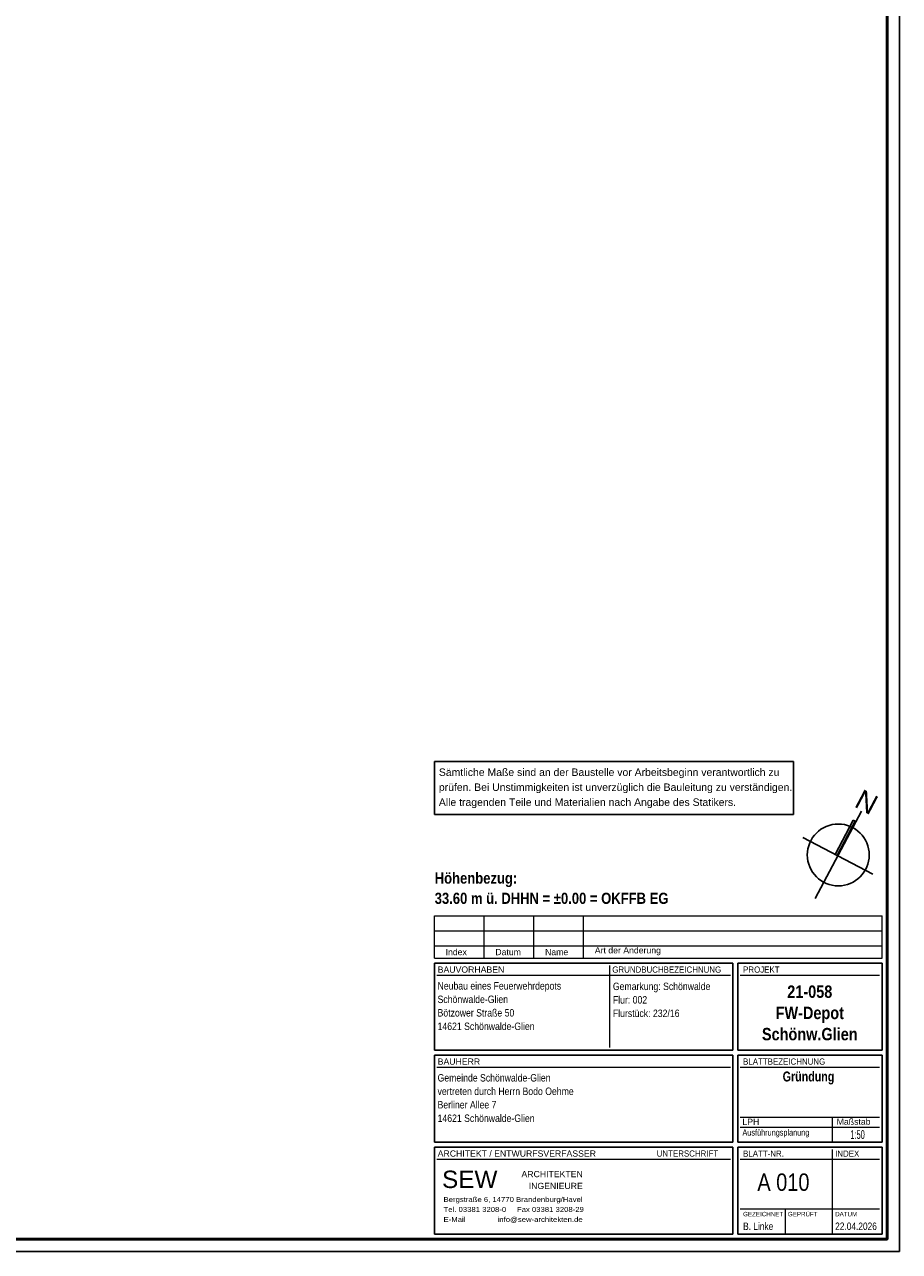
# Model space of a CAD drawing. Header units: metres. Extents: x 1333.9 to 1416.6, y -82.7 to -2.5.
# Tile 159 of 160: x 1394.9 to 1412.5, y -40 to -15.3. Entities that reach past the tile are written whole.
import ezdxf

# ---------------------------------------------------------------- set-up
doc = ezdxf.new("R2010")
doc.units = ezdxf.units.M
doc.linetypes.add('AUSGEZOGEN', pattern=[0])
for name, color, linetype, lineweight in [('XR$1$Beschriften', 4, 'AUSGEZOGEN', 13), ('XR$1$Dachhaut', 4, 'AUSGEZOGEN', 13), ('XR$1$Legende', 4, 'AUSGEZOGEN', 13), ('XR$1$Muster', 4, 'AUSGEZOGEN', 13), ('XR$1$Text 1_100', 3, 'AUSGEZOGEN', 18), ('XR$1$Wand', 1, 'AUSGEZOGEN', 50)]:
    doc.layers.add(name, color=color, linetype=linetype, lineweight=lineweight)
doc.styles.add('ARIAL', font='arial.ttf')

# ---------------------------------------------------------------- blocks, each defined once
blk = doc.blocks.new('COMPLEXOBJECT_0')
at = {"layer": 'XR$1$Muster', "linetype": 'AUSGEZOGEN', "lineweight": 25, "transparency": 33554687}
blk.add_hatch(color=250, dxfattribs=at).paths.add_polyline_path([(1411.196, -32.049), (1411.56, -31.359), (1411.524, -31.34), (1411.16, -32.029)])
at = {"layer": 'XR$1$Dachhaut', "color": 250, "linetype": 'AUSGEZOGEN', "lineweight": 25, "transparency": 33554687}
for p, q in [((1411.56, -31.359), (1411.524, -31.34)), ((1411.196, -32.049), (1411.16, -32.029))]:
    blk.add_line(p, q, dxfattribs=at)
at = {"layer": 'XR$1$Text 1_100', "color": 5, "linetype": 'AUSGEZOGEN', "lineweight": 25, "transparency": 33554687}
for p, q in [((1411.686, -31.159), (1410.757, -32.918)), ((1411.16, -32.029), (1411.524, -31.34)), ((1411.56, -31.359), (1411.196, -32.049)), ((1411.913, -32.427), (1410.51, -31.686))]:
    blk.add_line(p, q, dxfattribs=at)
blk.add_circle((1411.221, -32.039), 0.622, dxfattribs=at)
at = {"layer": 'XR$1$Beschriften', "color": 52, "linetype": 'AUSGEZOGEN', "lineweight": 13, "transparency": 33554687, "insert": (1411.521, -31.058), "char_height": 0.4, "width": 0.60543, "attachment_point": 7, "rotation": 332.1639, "style": 'ARIAL'}
blk.add_mtext('\\W0.99;N', dxfattribs=at)

msp = doc.modelspace()

# ---------------------------------------------------------------- linework, layer by layer
at = {"layer": 'XR$1$Legende', "color": 7, "linetype": 'AUSGEZOGEN', "lineweight": 25, "transparency": 33554687}
for p, q in [((1403.1013, -30.1571), (1410.3202, -30.1571)), ((1403.1013, -31.2231), (1403.1013, -30.1571)), ((1410.3202, -31.2231), (1410.3202, -30.1571)), ((1403.1013, -31.2231), (1410.3202, -31.2231))]:
    msp.add_line(p, q, dxfattribs=at)
at = {"layer": 'XR$1$Legende', "color": 4, "linetype": 'AUSGEZOGEN', "lineweight": 13, "transparency": 33554687}
for p, q in [((1403.1013, -33.2648), (1412.1013, -33.2648)), ((1403.1013, -34.1148), (1403.1013, -33.2648)), ((1404.1013, -34.1148), (1404.1013, -33.2648)), ((1405.1013, -34.1148), (1405.1013, -33.2648)), ((1406.1013, -34.1148), (1406.1013, -33.2648)), ((1412.1013, -34.1148), (1412.1013, -33.2648)), ((1403.1013, -33.5648), (1412.1013, -33.5648)), ((1403.1013, -33.8648), (1412.1013, -33.8648)), ((1403.1013, -34.1148), (1412.1013, -34.1148))]:
    msp.add_line(p, q, dxfattribs=at)
at = {"layer": 'XR$1$Legende', "color": 4, "linetype": 'AUSGEZOGEN', "lineweight": 25, "transparency": 33554687}
for p, q in [((1403.1013, -34.2148), (1403.1013, -35.9648)), ((1409.1013, -34.2148), (1403.1013, -34.2148)), ((1412.1013, -34.2148), (1409.2013, -34.2148)), ((1409.1013, -35.9648), (1403.1013, -35.9648)), ((1412.1013, -35.9648), (1409.2013, -35.9648)), ((1403.1013, -36.0648), (1403.1013, -37.8148)), ((1403.1013, -37.9148), (1403.1013, -39.6648))]:
    msp.add_line(p, q, dxfattribs=at)
at = {"layer": 'XR$1$Legende', "color": 6, "linetype": 'AUSGEZOGEN', "lineweight": 25, "transparency": 33554687}
for p, q in [((1409.1013, -34.2148), (1409.1013, -35.9648)), ((1409.2013, -34.2148), (1409.2013, -35.9648)), ((1412.1013, -34.2148), (1412.1013, -35.9648)), ((1409.1013, -36.0648), (1403.1013, -36.0648)), ((1409.1013, -36.0648), (1409.1013, -37.8148)), ((1412.1013, -36.0648), (1409.2013, -36.0648)), ((1409.2013, -36.0648), (1409.2013, -37.8148)), ((1412.1013, -36.0648), (1412.1013, -37.8148)), ((1409.1013, -37.8148), (1403.1013, -37.8148)), ((1409.1013, -37.9148), (1403.1013, -37.9148)), ((1409.1013, -37.9148), (1409.1013, -39.6648)), ((1409.2013, -37.8148), (1412.1013, -37.8148)), ((1412.1013, -37.9148), (1409.2013, -37.9148)), ((1409.2013, -37.9148), (1409.2013, -39.6648)), ((1412.1013, -37.9148), (1412.1013, -39.6648)), ((1409.1013, -39.6648), (1403.1013, -39.6648)), ((1409.2013, -39.6648), (1412.1013, -39.6648))]:
    msp.add_line(p, q, dxfattribs=at)
msp.add_lwpolyline([(1336.9513, -40.0148), (1412.4513, -40.0148), (1412.4513, -2.5148), (1336.9513, -2.5148), (1336.9513, -40.0148)], close=True, dxfattribs=at)
at = {"layer": 'XR$1$Legende', "color": 1, "linetype": 'AUSGEZOGEN', "lineweight": 50, "transparency": 33554687}
msp.add_lwpolyline([(1337.9513, -39.7648), (1412.2013, -39.7648), (1412.2013, -2.7648), (1337.9513, -2.7648), (1337.9513, -39.7648)], close=True, dxfattribs=at)
at = {"layer": 'XR$1$Wand', "color": 4, "linetype": 'AUSGEZOGEN', "lineweight": 13, "transparency": 33554687}
for p, q in [((1406.6213, -34.2648), (1406.6213, -35.9148)), ((1409.0513, -34.4648), (1403.1513, -34.4648)), ((1412.0513, -34.4648), (1409.2513, -34.4648)), ((1409.0513, -36.3148), (1403.1513, -36.3148)), ((1412.0513, -36.3148), (1409.2513, -36.3148)), ((1409.2513, -37.3148), (1412.0513, -37.3148)), ((1411.1013, -37.3148), (1411.1013, -37.8148)), ((1409.2513, -37.5148), (1412.0513, -37.5148)), ((1411.1013, -37.9648), (1411.1013, -39.6648)), ((1409.0513, -38.1648), (1403.1513, -38.1648)), ((1412.0513, -38.1648), (1409.2513, -38.1648)), ((1412.0513, -39.1648), (1409.2513, -39.1648)), ((1410.1513, -39.1648), (1410.1513, -39.6648))]:
    msp.add_line(p, q, dxfattribs=at)

# ---------------------------------------------------------------- block references
at = {"layer": 'XR$1$Text 1_100', "color": 5, "linetype": 'AUSGEZOGEN', "lineweight": 25, "transparency": 33554687}
msp.add_blockref('COMPLEXOBJECT_0', (0, 0), dxfattribs=at)

# ---------------------------------------------------------------- texts
at = {"layer": 'XR$1$Legende', "color": 7, "linetype": 'AUSGEZOGEN', "lineweight": 25, "transparency": 33554687, "insert": (1403.1912, -30.3001), "char_height": 0.15, "width": 7.272878, "attachment_point": 1, "line_spacing_factor": 1.204819, "style": 'ARIAL'}
msp.add_mtext('\\A1;{\\fArial|i0|b0;\\H0.150000;\\W1.000000;\\C7;Sämtliche Maße sind an der Baustelle vor Arbeitsbeginn verantwortlich zu }\\P{\\fArial|i0|b0;\\H0.150000;\\W1.000000;\\C7;prüfen. Bei Unstimmigkeiten ist unverzüglich die Bauleitung zu verständigen. }\\P{\\fArial|i0|b0;\\H0.150000;\\W1.000000;\\C7;Alle tragenden Teile und Materialien nach Angabe des Statikers.}\\P', dxfattribs=at)
at = {"layer": 'XR$1$Legende', "color": 3, "linetype": 'AUSGEZOGEN', "lineweight": 25, "transparency": 33554687, "insert": (1403.1078, -32.3923), "char_height": 0.225, "width": 4.877883, "attachment_point": 1, "line_spacing_factor": 1.084337, "style": 'ARIAL'}
msp.add_mtext('\\A1;{\\fArial|i0|b1;\\H0.225000;\\W0.833333;\\C3;Höhenbezug:}\\P{\\fArial|i0|b1;\\H0.225000;\\W0.833333;\\C3;33.60 m ü. DHHN = ±0.00 = OKFFB EG }\\P', dxfattribs=at)
at = {"layer": 'XR$1$Legende', "color": 3, "linetype": 'AUSGEZOGEN', "lineweight": 18, "transparency": 33554687, "char_height": 0.125, "attachment_point": 7, "style": 'ARIAL'}
for s, insert, width in [('\\W1.00;Index', (1403.3264, -34.0571), 0.491746), ('\\W1.00;Datum', (1404.3264, -34.0571), 0.579278), ('\\W1.00;Name', (1405.3264, -34.0571), 0.531451), ('\\W1.00;Art der Änderung', (1406.3264, -34.0571), 1.398148)]:
    msp.add_mtext(s, dxfattribs=dict(at, insert=insert, width=width))
at = {"layer": 'XR$1$Legende', "color": 4, "linetype": 'AUSGEZOGEN', "lineweight": 25, "transparency": 33554687, "style": 'ARIAL'}
for s, insert, char_height, width, attachment_point in [('\\W1.00;BAUVORHABEN', (1403.1679, -34.4095), 0.125, 1.406431, 7), ('\\W0.91;GRUNDBUCHBEZEICHNUNG', (1406.6779, -34.4095), 0.125, 2.25404, 7), ('\\W0.91;PROJEKT', (1409.3079, -34.4095), 0.125, 0.789746, 7), ('\\W1.00;BAUHERR', (1403.1679, -36.2595), 0.125, 0.921077, 7), ('\\W0.91;BLATTBEZEICHNUNG', (1409.3079, -36.2595), 0.125, 1.710349, 7), ('\\A1;{\\fArial|i0|b1;\\H0.200000;\\W0.769231;\\C4;Gründung}\\P', (1410.6229, -36.5261), 0.2, 1.119142, 5), ('\\W1.00;LPH', (1409.2948, -37.4688), 0.125, 0.404243, 7), ('\\W1.00;Maßstab', (1411.19, -37.4688), 0.125, 0.743807, 7), ('\\W0.84;Ausführungsplanung', (1409.2948, -37.7223), 0.125, 1.396171, 7), ('\\W0.61;1:50', (1411.4645, -37.7531), 0.175, 0.352192, 7), ('\\W1.00;ARCHITEKT / ENTWURFSVERFASSER', (1403.1679, -38.1095), 0.125, 3.25011, 7), ('\\W0.91;UNTERSCHRIFT', (1407.5711, -38.1095), 0.125, 1.295601, 7), ('\\W0.91;BLATT-NR.', (1409.3079, -38.1095), 0.125, 0.87883, 7), ('\\W0.91;INDEX', (1411.1579, -38.1095), 0.125, 0.543592, 7), ('\\W1.00;SEW', (1403.255, -38.7439), 0.35, 1.288528, 7), ('\\W0.82;A 010', (1410.1184, -38.623), 0.35, 1.212457, 5), ('\\W0.91;GEZEICHNET', (1409.3079, -39.3095), 0.09, 0.778658, 7), ('\\W0.91;GEPRÜFT', (1410.2079, -39.3095), 0.09, 0.587717, 7), ('\\W0.91;DATUM', (1411.1579, -39.3095), 0.09, 0.44868, 7), ('\\W0.80;B. Linke', (1409.3085, -39.5849), 0.15, 0.668103, 7), ('\\W0.80;22.04.2026', (1411.1585, -39.5849), 0.15, 0.904294, 7)]:
    msp.add_mtext(s, dxfattribs=dict(at, insert=insert, char_height=char_height, width=width, attachment_point=attachment_point))
for s, insert, char_height, width, attachment_point, line_spacing_factor in [('\\A1;{\\fArial|i0|b0;\\H0.150000;\\W0.833333;\\C4;Neubau eines Feuerwehrdepots}\\P{\\fArial|i0|b0;\\H0.150000;\\W0.833333;\\C4;Schönwalde-Glien}\\P{\\fArial|i0|b0;\\H0.150000;\\W0.833333;\\C4;Bötzower Straße 50}\\P{\\fArial|i0|b0;\\H0.150000;\\W0.833333;\\C4;14621 Schönwalde-Glien}\\P', (1403.165, -34.5974), 0.15, 2.56289, 1, 1.084337), ('\\A1;{\\fArial|i0|b0;\\H0.150000;\\W0.833333;\\C4;Gemarkung: Schönwalde}\\P{\\fArial|i0|b0;\\H0.150000;\\W0.833333;\\C4;Flur: 002}\\P{\\fArial|i0|b0;\\H0.150000;\\W0.833333;\\C4;Flurstück: 232/16}\\P', (1406.69, -34.6074), 0.15, 2.033655, 1, 1.084337), ('\\A1;{\\fArial|i0|b1;\\H0.250000;\\W0.833333;\\C4;21-058}\\P{\\fArial|i0|b1;\\H0.250000;\\W0.833333;\\C4;FW-Depot}\\P{\\fArial|i0|b1;\\H0.250000;\\W0.833333;\\C4;Schönw.Glien}\\P', (1410.6484, -34.6643), 0.25, 2.023046, 2, 1.024096), ('\\A1;{\\fArial|i0|b0;\\H0.150000;\\W0.833333;\\C4;Gemeinde Schönwalde-Glien}\\P{\\fArial|i0|b0;\\H0.150000;\\W0.833333;\\C4;vertreten durch Herrn Bodo Oehme}\\P{\\fArial|i0|b0;\\H0.150000;\\W0.833333;\\C4;Berliner Allee 7}\\P{\\fArial|i0|b0;\\H0.150000;\\W0.833333;\\C4;14621 Schönwalde-Glien}\\P', (1403.165, -36.4466), 0.15, 2.810813, 1, 1.084337), ('\\A1;{\\fArial|i0|b0;\\H0.125000;\\W1.000000;\\C4;ARCHITEKTEN}\\P{\\fArial|i0|b0;\\H0.125000;\\W1.000000;\\C4;INGENIEURE}\\P', (1406.0846, -38.3957), 0.125, 1.298033, 3, 1.144578), ('\\A1;{\\fArial|i0|b0;\\H0.100000;\\W1.111111;\\C4;Bergstraße 6, 14770 Brandenburg/Havel}\\P{\\fArial|i0|b0;\\H0.100000;\\W1.111111;\\C4;Tel. 03381 3208-0     Fax 03381 3208-29}\\P{\\fArial|i0|b0;\\H0.100000;\\W1.111111;\\C4;E-Mail               info@sew-architekten.de }\\P', (1403.285, -38.919), 0.1, 3.244564, 1, 1.204819)]:
    msp.add_mtext(s, dxfattribs=dict(at, insert=insert, char_height=char_height, width=width, attachment_point=attachment_point, line_spacing_factor=line_spacing_factor))

doc.saveas('drawing.dxf')
